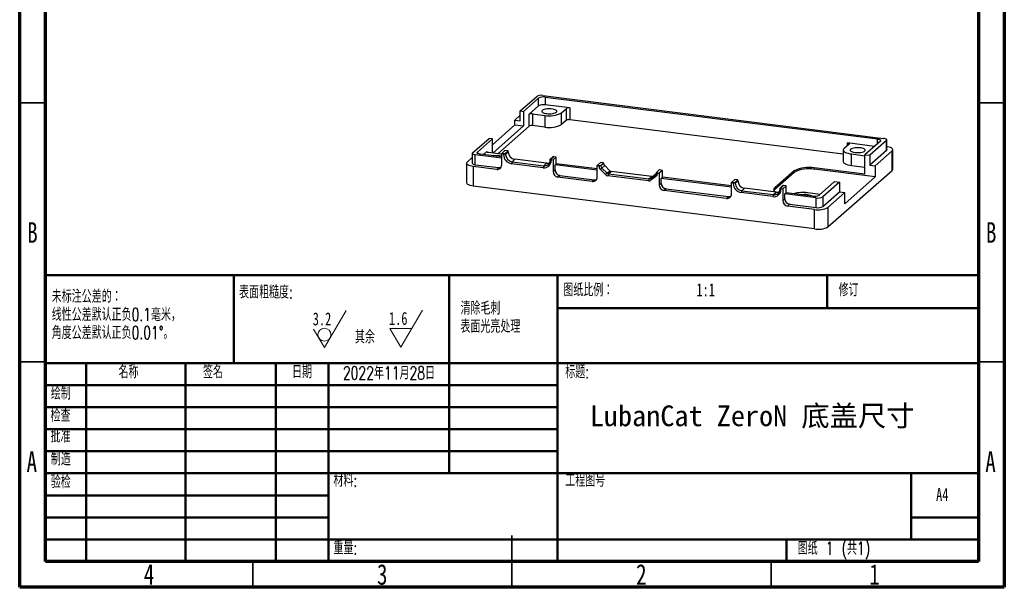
# Model space of a CAD drawing. Header units: millimetres. Extents: x 1632 to 1822, y 2177 to 2464.
# Tile 1 of 4: x 1632 to 1822, y 2177 to 2286. Entities that reach past the tile are written whole.
import ezdxf

# ---------------------------------------------------------------- set-up
doc = ezdxf.new("R2010")
doc.units = ezdxf.units.MM
doc.styles.add('SLDTEXTSTYLE0', font='TXT', dxfattribs={"width": 0.7, "bigfont": 'bigfont'})
doc.styles.add('SLDTEXTSTYLE1', font='TXT', dxfattribs={"width": 0.75})
doc.styles.add('SLDTEXTSTYLE2', font='TXT', dxfattribs={"width": 0.7})
doc.styles.add('黑体高度4mm', font='simhei.ttf', dxfattribs={"height": 4})

# ---------------------------------------------------------------- blocks, each defined once
blk = doc.blocks.new('SW_NOTE_0')
at = {"color": 0, "linetype": 'Continuous', "lineweight": 0, "char_height": 2.5, "attachment_point": 1, "style": 'SLDTEXTSTYLE0'}
for s, insert in [('未标注公差的：', (0, 3.22)), ('线性公差默认正负0.1毫米，', (0, -0.28)), ('角度公差默认正负0.01°。', (0, -3.78))]:
    blk.add_mtext(s, dxfattribs=dict(at, insert=insert))
blk = doc.blocks.new('SW_NOTE_0_1')
at = {"color": 0, "linetype": 'Continuous', "lineweight": 0, "char_height": 2.5, "attachment_point": 1, "style": 'SLDTEXTSTYLE0'}
for s, insert in [('清除毛刺', (0, 3.22)), ('表面光亮处理', (0, -0.28))]:
    blk.add_mtext(s, dxfattribs=dict(at, insert=insert))
blk = doc.blocks.new('SW_SFSYMBOL_0')
at = {"color": 0, "linetype": 'Continuous', "lineweight": 0}
for p, q in [((2.26, -3.57), (6.47, 3.57)), ((2.26, -3.57), (0.15, 0)), ((4.36, 0), (0.15, 0))]:
    blk.add_line(p, q, dxfattribs=at)
at = {"color": 0, "linetype": 'Continuous', "lineweight": 0, "char_height": 2.5, "attachment_point": 1}
for s, insert, style in [('1.6', (0, 3.22), 'SLDTEXTSTYLE2'), ('其余', (-6.56, -0.35), 'SLDTEXTSTYLE0')]:
    blk.add_mtext(s, dxfattribs=dict(at, insert=insert, style=style))
blk = doc.blocks.new('SW_SFSYMBOL_1')
at = {"color": 0, "linetype": 'Continuous', "lineweight": 0}
for q in [(6.47, 3.57), (0.15, 0)]:
    blk.add_line((2.26, -3.57), q, dxfattribs=at)
blk.add_circle((2.26, -1.07), 1.25, dxfattribs=at)
at = {"color": 0, "linetype": 'Continuous', "lineweight": 0, "insert": (0, 3.22), "char_height": 2.5, "attachment_point": 1, "style": 'SLDTEXTSTYLE2'}
blk.add_mtext('3.2', dxfattribs=at)

msp = doc.modelspace()

# ---------------------------------------------------------------- linework, layer by layer
at = {"color": 7, "linetype": 'Continuous', "lineweight": 70}
for p, q in [((1632.37, 2176.84), (1632.37, 2463.84)), ((1822.37, 2463.84), (1822.37, 2176.84)), ((1637.37, 2181.84), (1637.37, 2458.84)), ((1817.37, 2458.84), (1817.37, 2181.84)), ((1817.37, 2181.84), (1637.37, 2181.84)), ((1822.37, 2176.84), (1632.37, 2176.84))]:
    msp.add_line(p, q, dxfattribs=at)
at = {"color": 7, "linetype": 'Continuous', "lineweight": 25}
for p, q in [((1728.96, 2268.8), (1732.14, 2271.6)), ((1729.61, 2268.71), (1732.51, 2271.27)), ((1732.51, 2269.76), (1732.51, 2271.27)), ((1733.3, 2271.78), (1799.06, 2263.49)), ((1733.8, 2271.47), (1797.88, 2263.39)), ((1733.8, 2271.47), (1733.8, 2269.96)), ((1728.96, 2268.8), (1729.61, 2268.71)), ((1728.96, 2266.91), (1728.96, 2268.8)), ((1729.61, 2268.71), (1729.61, 2265.89)), ((1732.51, 2269.76), (1730.67, 2268.14)), ((1738.52, 2269.36), (1733.8, 2269.96)), ((1736.92, 2268.42), (1737.88, 2269.26)), ((1737.88, 2267), (1737.88, 2269.26)), ((1738.52, 2269.36), (1738.52, 2267.1)), ((1727.93, 2267.04), (1728.96, 2267.95)), ((1727.93, 2267.04), (1728.96, 2266.91)), ((1727.93, 2266.1), (1727.93, 2267.04)), ((1730.67, 2265.88), (1730.67, 2268.14)), ((1731.32, 2268.24), (1733.7, 2267.94)), ((1731.32, 2268.24), (1731.32, 2265.98)), ((1733.7, 2267.94), (1733.7, 2265.68)), ((1736.92, 2266.16), (1736.92, 2268.42)), ((1737.88, 2267), (1736.92, 2266.16)), ((1791.3, 2260.45), (1738.52, 2267.1)), ((1723.6, 2262.28), (1727.93, 2266.1)), ((1729.61, 2265.89), (1723.67, 2260.65)), ((1730.67, 2265.88), (1724.61, 2260.53)), ((1727.93, 2266.1), (1729.61, 2265.89)), ((1733.7, 2265.68), (1731.32, 2265.98)), ((1719.76, 2260.69), (1722.95, 2263.5)), ((1720.7, 2260.86), (1723.6, 2263.41)), ((1723.6, 2263.41), (1722.95, 2263.5)), ((1723.6, 2260.66), (1723.6, 2263.41)), ((1798.46, 2262.96), (1795.49, 2260.34)), ((1799.64, 2263.06), (1796.42, 2260.23)), ((1799.64, 2261.18), (1799.64, 2263.06)), ((1799.71, 2261.3), (1799.71, 2263.18)), ((1725.38, 2260.59), (1726.01, 2261.15)), ((1726.64, 2261.07), (1726.01, 2261.15)), ((1726.14, 2260.63), (1726.64, 2261.07)), ((1726.64, 2260.88), (1726.64, 2261.07)), ((1791.3, 2261.26), (1791.3, 2258.99)), ((1792.41, 2262.39), (1791.46, 2261.55)), ((1797.31, 2261.95), (1792.12, 2262.61)), ((1799.64, 2261.18), (1796.42, 2258.34)), ((1800.71, 2261.08), (1797.45, 2258.21)), ((1800.71, 2257.31), (1800.71, 2261.08)), ((1800.83, 2257.54), (1800.83, 2261.31)), ((1718.74, 2258.93), (1719.71, 2259.79)), ((1719.71, 2260.58), (1719.71, 2258.7)), ((1725.38, 2259.66), (1720.29, 2260.3)), ((1720.29, 2258.42), (1720.29, 2260.3)), ((1725.38, 2259.91), (1721.28, 2260.43)), ((1722.54, 2260.97), (1721.85, 2260.36)), ((1725.22, 2260.45), (1722.83, 2260.76)), ((1725.38, 2260.43), (1725.22, 2260.45)), ((1725.38, 2258.33), (1725.38, 2260.59)), ((1725.38, 2260.59), (1725.73, 2260.55)), ((1725.73, 2260.55), (1726.03, 2260.59)), ((1725.73, 2260.36), (1725.73, 2260.55)), ((1726.11, 2260.42), (1725.73, 2260.36)), ((1726.03, 2260.59), (1726.14, 2260.63)), ((1726.03, 2260.59), (1726.11, 2260.6)), ((1726.11, 2260.42), (1726.64, 2260.88)), ((1726.14, 2260.63), (1726.11, 2260.6)), ((1726.11, 2260.6), (1726.11, 2260.42)), ((1727.38, 2258.98), (1727.91, 2259.45)), ((1734.02, 2258.68), (1727.91, 2259.45)), ((1735.29, 2259.97), (1734.76, 2259.5)), ((1734.76, 2259.33), (1734.76, 2259.5)), ((1734.76, 2259.5), (1734.86, 2259.44)), ((1734.76, 2259.33), (1734.93, 2259.2)), ((1735.46, 2259.96), (1734.86, 2259.44)), ((1734.86, 2259.44), (1734.93, 2259.39)), ((1734.93, 2259.39), (1734.93, 2259.2)), ((1734.93, 2259.39), (1735.29, 2259.34)), ((1735.46, 2259.96), (1735.29, 2259.97)), ((1735.92, 2259.9), (1735.29, 2259.34)), ((1735.29, 2259.34), (1735.29, 2257.08)), ((1735.92, 2259.9), (1735.46, 2259.96)), ((1735.92, 2258.58), (1735.92, 2259.9)), ((1792.91, 2260.48), (1795.49, 2260.15)), ((1792.91, 2258.22), (1792.91, 2260.48)), ((1795.49, 2256.57), (1795.49, 2260.34)), ((1795.49, 2260.34), (1796.42, 2260.23)), ((1796.42, 2260.23), (1796.42, 2258.34)), ((1718.61, 2258.7), (1718.61, 2254.93)), ((1719.9, 2258.07), (1719.9, 2254.3)), ((1724.44, 2257.5), (1719.9, 2258.07)), ((1720.29, 2258.42), (1724.83, 2257.85)), ((1724.44, 2257.5), (1724.83, 2257.85)), ((1727.38, 2258.98), (1727.27, 2258.61)), ((1733.39, 2257.84), (1727.27, 2258.61)), ((1727.38, 2258.98), (1733.49, 2258.21)), ((1733.49, 2258.21), (1733.39, 2257.84)), ((1733.49, 2258.21), (1734.02, 2258.68)), ((1735.29, 2257.08), (1735.68, 2257.42)), ((1735.68, 2258.36), (1735.92, 2258.58)), ((1735.68, 2257.42), (1735.68, 2258.36)), ((1743.8, 2257.34), (1735.68, 2258.36)), ((1743.8, 2257.59), (1735.92, 2258.58)), ((1743.8, 2258.27), (1744.44, 2258.83)), ((1743.8, 2256.01), (1743.8, 2258.27)), ((1743.8, 2258.27), (1744.13, 2258.23)), ((1744.13, 2258.23), (1744.52, 2258.29)), ((1744.52, 2258.25), (1744.13, 2258.2)), ((1744.13, 2258.2), (1744.13, 2258.23)), ((1745.05, 2258.75), (1744.44, 2258.83)), ((1744.73, 2257.77), (1744.44, 2257.48)), ((1745.42, 2256.5), (1744.44, 2257.48)), ((1744.52, 2258.29), (1745.05, 2258.75)), ((1744.52, 2258.25), (1745.05, 2258.72)), ((1744.52, 2258.29), (1744.52, 2258.25)), ((1744.73, 2257.77), (1745.26, 2258.23)), ((1744.73, 2257.77), (1745.71, 2256.78)), ((1745.05, 2258.72), (1745.05, 2258.75)), ((1746.24, 2257.25), (1745.26, 2258.23)), ((1745.82, 2256.87), (1746.24, 2257.25)), ((1755.79, 2257.4), (1755.26, 2256.93)), ((1756.41, 2257.32), (1755.77, 2256.76)), ((1756.41, 2257.32), (1755.79, 2257.4)), ((1756.41, 2256), (1756.41, 2257.32)), ((1781.85, 2257.22), (1778.1, 2253.92)), ((1781.85, 2256.94), (1781.85, 2257.22)), ((1795.49, 2256.57), (1785.71, 2257.8)), ((1785.71, 2257.8), (1785.71, 2257.52)), ((1797.45, 2256.04), (1785.71, 2257.52)), ((1788.33, 2246.39), (1800.71, 2257.31)), ((1795.49, 2257.89), (1792.91, 2258.22)), ((1796.42, 2258.34), (1797.45, 2258.21)), ((1797.45, 2258.21), (1797.45, 2256.04)), ((1736.61, 2256.36), (1736.22, 2256.02)), ((1742.86, 2255.18), (1736.22, 2256.02)), ((1736.61, 2256.36), (1743.25, 2255.52)), ((1742.86, 2255.18), (1743.25, 2255.52)), ((1745.71, 2256.78), (1745.42, 2256.5)), ((1745.72, 2256.79), (1745.71, 2256.78)), ((1745.82, 2256.87), (1745.72, 2256.79)), ((1745.99, 2256.64), (1745.88, 2256.26)), ((1753.69, 2255.28), (1745.88, 2256.26)), ((1745.99, 2256.64), (1746.52, 2257.11)), ((1745.99, 2256.64), (1753.8, 2255.66)), ((1754.33, 2256.12), (1746.52, 2257.11)), ((1753.8, 2255.66), (1753.69, 2255.28)), ((1753.8, 2255.66), (1754.33, 2256.12)), ((1754.08, 2255.73), (1755.05, 2256.46)), ((1754.08, 2255.73), (1754.61, 2256.19)), ((1754.08, 2255.73), (1754.15, 2255.4)), ((1755.13, 2256.13), (1754.15, 2255.4)), ((1755.2, 2256.65), (1754.61, 2256.19)), ((1755.07, 2256.48), (1755.05, 2256.46)), ((1755.05, 2256.46), (1755.13, 2256.13)), ((1755.16, 2256.56), (1755.07, 2256.48)), ((1755.26, 2256.93), (1755.44, 2256.8)), ((1755.26, 2256.9), (1755.26, 2256.93)), ((1755.44, 2256.77), (1755.26, 2256.9)), ((1755.44, 2256.8), (1755.44, 2256.77)), ((1755.44, 2256.8), (1755.77, 2256.76)), ((1755.77, 2256.76), (1755.77, 2254.5)), ((1756.16, 2255.78), (1756.41, 2256)), ((1769.71, 2254.08), (1756.16, 2255.78)), ((1756.16, 2254.84), (1756.16, 2255.78)), ((1769.71, 2254.33), (1756.41, 2256)), ((1769.71, 2255), (1770.35, 2255.57)), ((1770.98, 2255.49), (1770.35, 2255.57)), ((1770.48, 2255.04), (1770.98, 2255.49)), ((1770.98, 2255.3), (1770.98, 2255.49)), ((1781.85, 2256.94), (1778.1, 2253.63)), ((1791.58, 2250.87), (1797.45, 2256.04)), ((1785.75, 2246.01), (1719.9, 2254.3)), ((1755.77, 2254.5), (1756.16, 2254.84)), ((1757.1, 2253.78), (1756.71, 2253.44)), ((1768.78, 2251.92), (1756.71, 2253.44)), ((1757.1, 2253.78), (1769.17, 2252.26)), ((1769.71, 2252.74), (1769.71, 2255)), ((1769.71, 2255), (1770.07, 2254.96)), ((1770.07, 2254.96), (1770.37, 2255.01)), ((1770.07, 2254.77), (1770.07, 2254.96)), ((1770.45, 2254.83), (1770.07, 2254.77)), ((1770.37, 2255.01), (1770.48, 2255.04)), ((1770.37, 2255), (1770.45, 2255.02)), ((1770.45, 2254.83), (1770.98, 2255.3)), ((1770.48, 2255.04), (1770.45, 2255.02)), ((1770.45, 2255.02), (1770.45, 2254.83)), ((1771.72, 2253.4), (1772.25, 2253.87)), ((1778.36, 2253.09), (1772.25, 2253.87)), ((1778.1, 2253.92), (1778.1, 2253.63)), ((1779.63, 2254.38), (1779.1, 2253.91)), ((1779.1, 2253.74), (1779.1, 2253.91)), ((1779.1, 2253.91), (1779.2, 2253.85)), ((1779.1, 2253.74), (1779.27, 2253.61)), ((1779.79, 2254.38), (1779.2, 2253.85)), ((1779.2, 2253.85), (1779.27, 2253.8)), ((1779.27, 2253.8), (1779.27, 2253.61)), ((1779.27, 2253.8), (1779.63, 2253.76)), ((1779.79, 2254.38), (1779.63, 2254.38)), ((1780.26, 2254.32), (1779.63, 2253.76)), ((1779.63, 2253.76), (1779.63, 2251.49)), ((1780.26, 2254.32), (1779.79, 2254.38)), ((1780.26, 2253), (1780.26, 2254.32)), ((1789.62, 2255.17), (1786.65, 2252.55)), ((1790.55, 2255.05), (1787.34, 2252.21)), ((1789.62, 2255.17), (1790.55, 2255.05)), ((1790.55, 2255.05), (1790.55, 2253.16)), ((1768.78, 2251.92), (1769.17, 2252.26)), ((1771.72, 2253.4), (1771.61, 2253.02)), ((1777.73, 2252.25), (1771.61, 2253.02)), ((1771.72, 2253.4), (1777.83, 2252.63)), ((1777.83, 2252.63), (1777.73, 2252.25)), ((1777.83, 2252.63), (1778.36, 2253.09)), ((1779.63, 2251.49), (1780.01, 2251.84)), ((1780.01, 2252.78), (1780.26, 2253)), ((1786.05, 2252.02), (1780.01, 2252.78)), ((1780.01, 2251.84), (1780.01, 2252.78)), ((1785.36, 2252.35), (1780.26, 2253)), ((1786.81, 2252.69), (1784.43, 2252.99)), ((1786.05, 2250.13), (1786.05, 2252.02)), ((1787.34, 2250.33), (1790.55, 2253.16)), ((1787.34, 2252.21), (1787.34, 2250.33)), ((1791.58, 2253.03), (1788.33, 2250.17)), ((1790.55, 2253.16), (1791.58, 2253.03)), ((1791.58, 2250.87), (1791.58, 2253.03)), ((1780.95, 2250.78), (1780.56, 2250.43)), ((1785.75, 2249.78), (1780.56, 2250.43)), ((1780.95, 2250.78), (1786.05, 2250.13)), ((1785.75, 2246.01), (1785.75, 2249.78)), ((1788.33, 2250.17), (1788.33, 2246.39))]:
    msp.add_line(p, q, dxfattribs=at)
at = {"color": 7, "linetype": 'Continuous', "lineweight": 35}
for p, q in [((1637.37, 2270.34), (1632.37, 2270.34)), ((1817.37, 2270.34), (1822.37, 2270.34)), ((1637.37, 2220.34), (1632.37, 2220.34)), ((1817.37, 2220.34), (1822.37, 2220.34)), ((1727.37, 2176.84), (1727.37, 2186.84)), ((1677.37, 2181.84), (1677.37, 2176.84)), ((1727.37, 2181.84), (1727.37, 2176.84)), ((1777.37, 2181.84), (1777.37, 2176.84))]:
    msp.add_line(p, q, dxfattribs=at)
at = {"color": 8, "linetype": 'Continuous', "lineweight": 25}
for p, q in [((1797.88, 2262.45), (1797.88, 2263.39)), ((1792.12, 2262.14), (1792.12, 2262.61)), ((1720.7, 2260.86), (1720.7, 2260.62)), ((1722.54, 2260.97), (1722.54, 2260.85))]:
    msp.add_line(p, q, dxfattribs=at)
at = {"color": 7, "linetype": 'Continuous', "lineweight": 50}
for p, q in [((1637.37, 2237.09), (1817.37, 2237.09)), ((1637.37, 2237.09), (1637.37, 2181.84)), ((1673.68, 2220.09), (1673.68, 2237.09)), ((1715.26, 2237.09), (1715.26, 2198.84)), ((1736.17, 2237.09), (1736.17, 2181.84)), ((1788.17, 2230.71), (1788.17, 2237.09)), ((1817.37, 2230.71), (1736.17, 2230.71)), ((1817.37, 2220.09), (1637.37, 2220.09)), ((1645.17, 2220.09), (1645.17, 2181.84)), ((1664.36, 2220.09), (1664.36, 2181.84)), ((1681.77, 2220.09), (1681.77, 2181.84)), ((1691.97, 2181.84), (1691.97, 2220.09)), ((1736.17, 2215.84), (1637.37, 2215.84)), ((1736.17, 2211.59), (1637.37, 2211.59)), ((1736.17, 2207.34), (1637.37, 2207.34)), ((1736.17, 2203.09), (1637.37, 2203.09)), ((1691.97, 2198.84), (1637.37, 2198.84)), ((1691.97, 2198.84), (1817.37, 2198.84)), ((1804.37, 2186.09), (1804.37, 2198.84)), ((1691.97, 2194.59), (1637.37, 2194.59)), ((1691.97, 2190.34), (1637.37, 2190.34)), ((1817.37, 2190.34), (1804.37, 2190.34)), ((1637.37, 2186.09), (1817.37, 2186.09)), ((1780.37, 2181.84), (1780.37, 2186.09))]:
    msp.add_line(p, q, dxfattribs=at)
at = {"color": 7, "linetype": 'Continuous', "lineweight": 25, "flags": 128}
for points in [[(1734.07, 2268.27), (1734.36, 2268.24), (1734.65, 2268.23), (1734.94, 2268.25), (1735.22, 2268.28), (1735.47, 2268.33), (1735.68, 2268.4), (1735.85, 2268.48), (1735.97, 2268.57), (1736.03, 2268.67), (1736.03, 2268.76), (1735.97, 2268.86), (1735.86, 2268.95), (1735.69, 2269.03), (1735.48, 2269.1), (1735.23, 2269.15), (1734.96, 2269.18), (1734.67, 2269.2), (1734.38, 2269.2), (1734.09, 2269.17), (1733.83, 2269.13), (1733.59, 2269.07), (1733.4, 2269), (1733.26, 2268.91), (1733.17, 2268.82), (1733.14, 2268.72), (1733.16, 2268.62), (1733.25, 2268.53), (1733.39, 2268.44), (1733.58, 2268.37), (1733.81, 2268.31), (1734.07, 2268.27)], [(1797.88, 2263.39), (1798.05, 2263.36), (1798.21, 2263.32), (1798.34, 2263.27), (1798.43, 2263.22), (1798.5, 2263.16), (1798.52, 2263.09), (1798.51, 2263.03), (1798.46, 2262.96)], [(1799.64, 2263.06), (1799.69, 2263.13), (1799.7, 2263.19), (1799.68, 2263.26), (1799.62, 2263.32), (1799.52, 2263.37), (1799.39, 2263.42), (1799.23, 2263.46), (1799.06, 2263.49)], [(1791.46, 2261.55), (1791.35, 2261.43), (1791.3, 2261.3), (1791.31, 2261.17), (1791.39, 2261.04), (1791.52, 2260.91), (1791.71, 2260.8), (1791.95, 2260.7), (1792.23, 2260.61), (1792.56, 2260.53), (1792.91, 2260.48)], [(1792.12, 2262.61), (1792.21, 2262.59), (1792.29, 2262.57), (1792.35, 2262.55), (1792.4, 2262.52), (1792.43, 2262.49), (1792.45, 2262.46), (1792.44, 2262.43), (1792.41, 2262.39)], [(1793.57, 2260.77), (1793.85, 2260.74), (1794.14, 2260.74), (1794.43, 2260.75), (1794.71, 2260.79), (1794.96, 2260.84), (1795.17, 2260.9), (1795.34, 2260.98), (1795.46, 2261.07), (1795.52, 2261.17), (1795.52, 2261.27), (1795.47, 2261.36), (1795.35, 2261.45), (1795.19, 2261.53), (1794.97, 2261.6), (1794.73, 2261.65), (1794.45, 2261.69), (1794.16, 2261.7), (1793.87, 2261.7), (1793.58, 2261.68), (1793.32, 2261.63), (1793.09, 2261.57), (1792.89, 2261.5), (1792.75, 2261.42), (1792.66, 2261.32), (1792.63, 2261.23), (1792.66, 2261.13), (1792.74, 2261.03), (1792.88, 2260.95), (1793.07, 2260.87), (1793.3, 2260.81), (1793.57, 2260.77)], [(1799.71, 2261.3), (1799.69, 2261.24), (1799.64, 2261.18)], [(1800.71, 2261.08), (1800.8, 2261.19), (1800.83, 2261.31), (1800.81, 2261.42), (1800.72, 2261.54), (1800.58, 2261.64), (1800.38, 2261.74), (1800.14, 2261.82), (1799.86, 2261.89), (1799.71, 2261.92)], [(1720.29, 2260.3), (1720.13, 2260.33), (1719.99, 2260.37), (1719.87, 2260.41), (1719.79, 2260.46), (1719.73, 2260.52), (1719.71, 2260.57), (1719.72, 2260.63), (1719.76, 2260.69)], [(1721.28, 2260.43), (1721.11, 2260.46), (1720.95, 2260.5), (1720.82, 2260.55), (1720.73, 2260.6), (1720.66, 2260.66), (1720.64, 2260.73), (1720.65, 2260.79), (1720.7, 2260.86)], [(1722.83, 2260.76), (1722.74, 2260.77), (1722.67, 2260.79), (1722.6, 2260.81), (1722.55, 2260.84), (1722.52, 2260.87), (1722.51, 2260.91), (1722.52, 2260.94), (1722.54, 2260.97)], [(1719.9, 2258.07), (1719.59, 2258.13), (1719.3, 2258.19), (1719.06, 2258.28), (1718.86, 2258.37), (1718.72, 2258.48), (1718.63, 2258.59), (1718.61, 2258.71), (1718.64, 2258.82), (1718.74, 2258.93)], [(1719.71, 2258.7), (1719.71, 2258.69), (1719.73, 2258.63), (1719.79, 2258.58), (1719.87, 2258.52), (1719.99, 2258.48), (1720.13, 2258.44), (1720.29, 2258.42)], [(1792.91, 2258.22), (1792.56, 2258.27), (1792.23, 2258.34), (1791.95, 2258.43), (1791.71, 2258.54), (1791.52, 2258.65), (1791.39, 2258.77), (1791.31, 2258.9), (1791.3, 2258.99)], [(1719.9, 2254.3), (1719.59, 2254.35), (1719.3, 2254.42), (1719.06, 2254.51), (1718.86, 2254.6), (1718.72, 2254.71), (1718.63, 2254.82), (1718.61, 2254.93)], [(1778.23, 2253.11), (1778.09, 2253.22), (1777.97, 2253.36), (1777.91, 2253.5), (1777.91, 2253.64), (1777.98, 2253.78), (1778.1, 2253.92)], [(1778.1, 2253.63), (1777.98, 2253.5), (1777.93, 2253.42)]]:
    msp.add_lwpolyline(points, dxfattribs=at)
at = {"color": 7, "linetype": 'Continuous', "lineweight": 25}
for centre, radius, start, end in [((1732.97, 2270.04), 1.77, 79.2261, 117.8883), ((1733.43, 2269.53), 1.97, 79.2261, 117.8883), ((1733.43, 2268.02), 1.97, 79.2261, 117.8883), ((1738.34, 2268.39), 0.984, 79.2261, 117.8883), ((1731.13, 2267.27), 0.984, 79.2261, 117.8883), ((1734.63, 2272.73), 4.88, 259.053, 298.0614), ((1738.34, 2266.13), 0.984, 79.2261, 117.8883), ((1731.13, 2265.01), 0.984, 79.2261, 117.8883), ((1734.63, 2270.47), 4.88, 259.053, 298.0614), ((1724.32, 2256.38), 3.78, 73.8051, 98.7388), ((1727.53, 2260.39), 1.8, 181.0587, 261.7605), ((1727.59, 2260.44), 1.47, 181.0587, 261.7605), ((1728.12, 2260.91), 1.47, 181.0587, 261.7605), ((1733.59, 2259.16), 1.34, 261.3986, 1.4206), ((1733.66, 2259.3), 1.1, 261.3986, 1.4206), ((1724.56, 2258.31), 0.814, 261.3986, 1.4206), ((1724.95, 2258.7), 0.865, 262.313, 291.8701), ((1734.18, 2259.84), 1.17, 262.316, 291.6794), ((1736.77, 2257.44), 1.09, 181.0587, 261.7605), ((1745.16, 2258.21), 1.02, 180.8554, 225.5299), ((1745.22, 2258.26), 0.698, 180.8581, 225.6351), ((1745.75, 2258.73), 0.698, 180.8581, 225.6351), ((1746.58, 2257.58), 0.479, 224.2907, 262.1499), ((1784.63, 2251.85), 6.05, 79.716, 117.3984), ((1784.58, 2251.93), 5.7, 78.5134, 118.6011), ((1800.53, 2257.56), 0.303, 304.9445, 357.6076), ((1736.38, 2257.1), 1.09, 181.0587, 261.7605), ((1742.99, 2255.99), 0.814, 261.3986, 1.4206), ((1743.37, 2256.38), 0.865, 262.313, 291.8701), ((1745.99, 2257.05), 0.798, 224.2842, 262.1497), ((1746.05, 2257.11), 0.479, 224.2842, 262.1497), ((1753.78, 2255.9), 0.63, 261.9722, 306.3929), ((1753.85, 2256.03), 0.378, 261.9722, 306.3929), ((1754.38, 2256.5), 0.378, 261.9722, 306.3929), ((1754.73, 2256.89), 0.536, 307.4352, 1.1186), ((1754.65, 2256.76), 0.784, 307.4371, 1.1178), ((1756.86, 2254.52), 1.09, 181.0587, 261.7605), ((1757.25, 2254.86), 1.09, 181.0587, 261.7605), ((1771.87, 2254.8), 1.8, 181.0587, 261.7605), ((1771.93, 2254.86), 1.47, 181.0587, 261.7605), ((1772.46, 2255.32), 1.47, 181.0587, 261.7605), ((1777.93, 2253.58), 1.34, 261.3986, 1.4206), ((1778, 2253.71), 1.1, 261.3986, 1.4206), ((1768.9, 2252.72), 0.814, 261.3986, 1.4206), ((1769.28, 2253.12), 0.865, 262.313, 291.8701), ((1778.52, 2254.25), 1.17, 262.316, 291.6794), ((1781.11, 2251.86), 1.09, 181.0587, 261.7605), ((1783.55, 2246.68), 6.38, 82.0754, 106.0922), ((1783.83, 2249.61), 3.07, 64.6022, 101.0363), ((1785.73, 2254.29), 1.97, 259.2261, 297.8883), ((1786.42, 2253.95), 1.97, 259.2261, 297.8883), ((1780.72, 2251.51), 1.09, 181.0587, 261.7605), ((1786.5, 2253.57), 3.87, 258.86, 298.2545), ((1786.42, 2252.07), 1.97, 259.2261, 297.8883), ((1786.48, 2249.91), 3.97, 259.3812, 297.7332)]:
    msp.add_arc(centre, radius, start, end, dxfattribs=at)

# ---------------------------------------------------------------- block references
at = {"color": 7, "linetype": 'Continuous', "lineweight": 0}
for name, p in [('SW_NOTE_0', (1638.56, 2231.03)), ('SW_NOTE_0_1', (1717.43, 2228.75)), ('SW_SFSYMBOL_1', (1688.92, 2226.68)), ('SW_SFSYMBOL_0', (1703.63, 2226.77))]:
    msp.add_blockref(name, p, dxfattribs=at)

# ---------------------------------------------------------------- texts
for s, insert, char_height, attachment_point, style in [('B', (1634.84, 2247.31), 3.97, 2, 'SLDTEXTSTYLE1'), ('B', (1819.84, 2247.31), 3.97, 2, 'SLDTEXTSTYLE1'), ('表面粗糙度:', (1674.71, 2235.09), 2.5, 1, 'SLDTEXTSTYLE0'), ('图纸比例：', (1737.28, 2235.5), 2.5, 1, 'SLDTEXTSTYLE0'), ('1:1', (1762.95, 2235.5), 2.5, 1, 'SLDTEXTSTYLE2'), ('修订', (1790.39, 2235.5), 2.5, 1, 'SLDTEXTSTYLE0'), ('名称', (1651.45, 2219.69), 2.5, 1, 'SLDTEXTSTYLE0'), ('签名', (1667.74, 2219.68), 2.5, 1, 'SLDTEXTSTYLE0'), ('日期', (1684.92, 2219.69), 2.5, 1, 'SLDTEXTSTYLE0'), ('2022年11月28日', (1694.74, 2219.47), 2.5, 1, 'SLDTEXTSTYLE0'), ('标题:', (1737.66, 2219.69), 2.5, 1, 'SLDTEXTSTYLE0'), ('绘制', (1638.39, 2215.55), 2.5, 1, 'SLDTEXTSTYLE0'), ('检查', (1638.33, 2211.27), 2.5, 1, 'SLDTEXTSTYLE0'), ('批准', (1638.32, 2207.29), 2.5, 1, 'SLDTEXTSTYLE0'), ('A', (1634.71, 2203.06), 3.97, 2, 'SLDTEXTSTYLE1'), ('制造', (1638.38, 2202.85), 2.5, 1, 'SLDTEXTSTYLE0'), ('A', (1819.71, 2203.06), 3.97, 2, 'SLDTEXTSTYLE1'), ('验检', (1638.38, 2198.47), 2.5, 1, 'SLDTEXTSTYLE0'), ('材料:', (1692.91, 2198.74), 2.5, 1, 'SLDTEXTSTYLE0'), ('工程图号', (1737.66, 2198.74), 2.5, 1, 'SLDTEXTSTYLE0'), ('A4', (1809.21, 2195.99), 2.5, 1, 'SLDTEXTSTYLE2'), ('重量:', (1692.91, 2185.7), 2.5, 1, 'SLDTEXTSTYLE0'), ('图纸 1 (共1)', (1782.5, 2185.62), 2.5, 1, 'SLDTEXTSTYLE0'), ('4', (1657.33, 2181.31), 3.97, 2, 'SLDTEXTSTYLE1'), ('3', (1702.33, 2181.31), 3.97, 2, 'SLDTEXTSTYLE1'), ('2', (1752.33, 2181.31), 3.97, 2, 'SLDTEXTSTYLE1'), ('1', (1797.33, 2181.31), 3.97, 2, 'SLDTEXTSTYLE1')]:
    msp.add_mtext(s, dxfattribs=dict(at, insert=insert, char_height=char_height, attachment_point=attachment_point, style=style))
at = {"color": 0, "insert": (1742.39, 2211.94), "char_height": 4, "attachment_point": 1, "style": '黑体高度4mm'}
msp.add_mtext_dynamic_manual_height_columns('LubanCat ZeroN 底盖尺寸', width=103.6693, gutter_width=20, heights=[0], dxfattribs=at)

doc.saveas('drawing.dxf')
